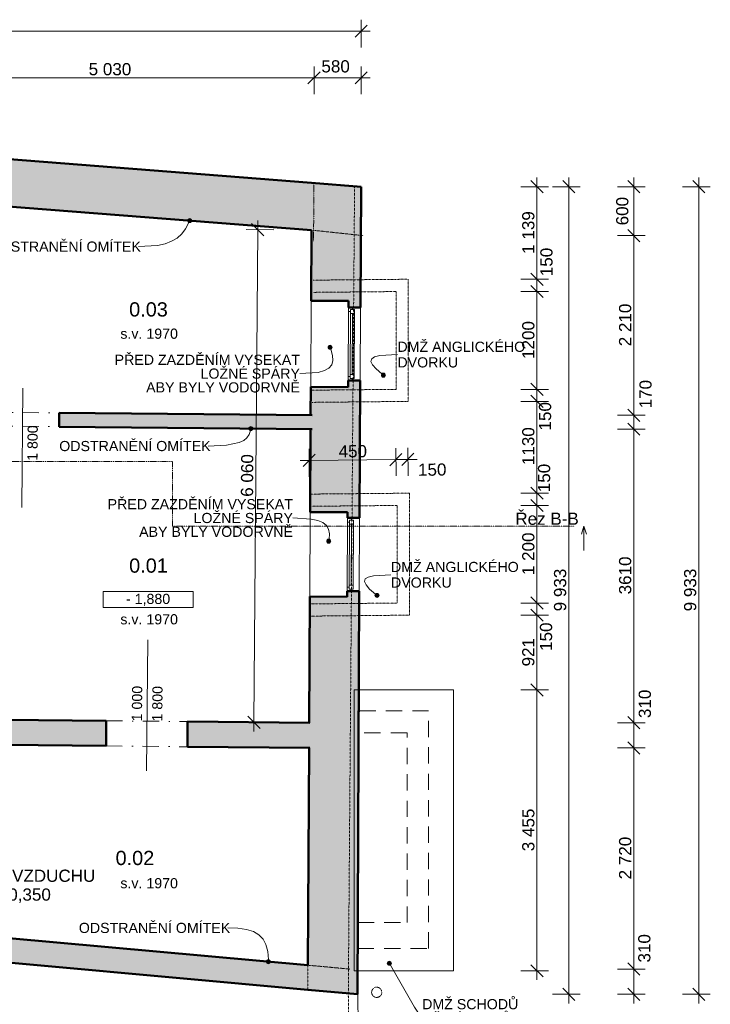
# Model space of a CAD drawing. Header units: millimetres. Extents: x -21760 to 4058, y -709 to 20030.
# Tile 5 of 5: x -4437 to 4058, y 7877 to 19988. Entities that reach past the tile are written whole.
import ezdxf

# ---------------------------------------------------------------- set-up
doc = ezdxf.new("R2010")
doc.units = ezdxf.units.MM
doc.header["$MEASUREMENT"] = 0
for name, pattern in [('Čerchovaná', [450, 200, -117.5, 15, -117.5]), ('Čerchovaná M', [4.5, 2.5, -0.85, 0.3, -0.85]), ('Čerchovaná S', [3.5, 1.5, -0.85, 0.3, -0.85]), ('Čárkovaná', [325, 200, -125]), ('Čárkovaná M', [4.5, 2.5, -2])]:
    doc.linetypes.add(name, pattern=pattern)
for name, color, linetype in [('3._POHLED ZÁPADNÍ_2_2D prvky - obecné', 7, 'Continuous'), ('3._POHLED ZÁPADNÍ_2_Anotace - SP', 7, 'Continuous'), ('3._POHLED ZÁPADNÍ_2_Bourané_3D prvky fasada stavajici', 7, 'Continuous'), ('3._POHLED ZÁPADNÍ_2_Bourané_Anotace - SP', 7, 'Continuous'), ('3._POHLED ZÁPADNÍ_2_Bourané_Konstrukce - nosné', 7, 'Continuous'), ('3._POHLED ZÁPADNÍ_2_Bourané_Kóty - SP', 7, 'Continuous'), ('3._POHLED ZÁPADNÍ_2_Bourané_Otvory – Okna', 7, 'Continuous'), ('3._POHLED ZÁPADNÍ_2_Konstrukce - nosné', 7, 'Continuous'), ('3._POHLED ZÁPADNÍ_2_Kresby a obrázky', 7, 'Continuous'), ('3._POHLED ZÁPADNÍ_2_Kóty - SP', 7, 'Continuous'), ('3._POHLED ZÁPADNÍ_2_Otvory – Dveře', 7, 'Continuous'), ('3._POHLED ZÁPADNÍ_2_Otvory – Značky dveří', 7, 'Continuous'), ('3._POHLED ZÁPADNÍ_2_Výplně – Řezové', 7, 'Continuous'), ('3._POHLED ZÁPADNÍ_2_Značky - řezy', 7, 'Continuous'), ('3._POHLED ZÁPADNÍ_2_Zóny', 7, 'Continuous')]:
    doc.layers.add(name, color=color, linetype=linetype)
doc.styles.add('GENEROVANÝ_STYL_1', font='txt')
doc.styles.add('GENEROVANÝ_STYL_2', font='txt')

msp = doc.modelspace()

# ---------------------------------------------------------------- hatches: boundary and pattern name
at = {"layer": '3._POHLED ZÁPADNÍ_2_Bourané_Anotace - SP', "linetype": 'Continuous', "lineweight": 13, "true_color": 0xe4ad2c}
for points in [[(-2373, 17517), (-2371, 17507), (-2365, 17499), (-2357, 17494), (-2348, 17492), (-2338, 17494), (-2330, 17499), (-2324, 17507), (-2323, 17517), (-2324, 17527), (-2330, 17535), (-2338, 17540), (-2348, 17542), (-2357, 17540), (-2365, 17535), (-2371, 17527)], [(-644, 15959), (-642, 15949), (-637, 15941), (-629, 15936), (-619, 15934), (-609, 15936), (-601, 15941), (-596, 15949), (-594, 15959), (-596, 15968), (-601, 15976), (-609, 15982), (-619, 15984), (-629, 15982), (-637, 15976), (-642, 15968)], [(12, 15616), (14, 15606), (19, 15598), (28, 15593), (37, 15591), (47, 15593), (55, 15598), (60, 15606), (62, 15616), (60, 15625), (55, 15633), (47, 15639), (37, 15641), (28, 15639), (19, 15633), (14, 15625)], [(-1619, 14959), (-1617, 14950), (-1612, 14942), (-1604, 14936), (-1594, 14934), (-1584, 14936), (-1576, 14942), (-1571, 14950), (-1569, 14959), (-1571, 14969), (-1576, 14977), (-1584, 14982), (-1594, 14984), (-1604, 14982), (-1612, 14977), (-1617, 14969)], [(-661, 13574), (-659, 13565), (-654, 13556), (-646, 13551), (-636, 13549), (-627, 13551), (-619, 13556), (-613, 13565), (-611, 13574), (-613, 13584), (-619, 13592), (-627, 13597), (-636, 13599), (-646, 13597), (-654, 13592), (-659, 13584)], [(-67, 12907), (-65, 12898), (-60, 12890), (-52, 12884), (-42, 12882), (-32, 12884), (-24, 12890), (-19, 12898), (-17, 12907), (-19, 12917), (-24, 12925), (-32, 12930), (-42, 12932), (-52, 12930), (-60, 12925), (-65, 12917)], [(-1403, 8402), (-1401, 8392), (-1396, 8384), (-1387, 8379), (-1378, 8377), (-1368, 8379), (-1360, 8384), (-1355, 8392), (-1353, 8402), (-1355, 8411), (-1360, 8419), (-1368, 8425), (-1378, 8427), (-1387, 8425), (-1396, 8419), (-1401, 8411)], [(85, 8382), (87, 8372), (92, 8364), (100, 8359), (110, 8357), (119, 8359), (127, 8364), (133, 8372), (135, 8382), (133, 8391), (127, 8399), (119, 8405), (110, 8407), (100, 8405), (92, 8399), (87, 8391)]]:
    msp.add_hatch(color=42, dxfattribs=at).paths.add_polyline_path(points)
at = {"layer": '3._POHLED ZÁPADNÍ_2_Výplně – Řezové', "linetype": 'Continuous', "lineweight": 13}
for points in [[(-5848, 18372), (-5848, 17790), (-849, 17400), (-847, 17982)], [(-847, 17982), (-849, 17400), (-237, 17934)], [(-849, 17400), (-240, 17353), (-237, 17934)], [(-853, 16531), (-393, 16529), (-394, 16449), (-344, 16449), (-244, 16449), (-240, 17353), (-849, 17400)], [(-865, 13932), (-405, 13929), (-406, 13859), (-356, 13859), (-256, 13859), (-248, 15549), (-348, 15549), (-398, 15549), (-398, 15469), (-858, 15471)], [(-3951, 15152), (-3953, 14982), (-840, 14952), (-839, 15122)], [(-870, 12892), (-891, 8358), (-281, 8302), (-260, 12959), (-360, 12959), (-410, 12960), (-410, 12890)], [(-5881, 11390), (-5884, 11080), (-3375, 11055), (-3372, 11365)], [(-2372, 11355), (-2375, 11045), (-870, 11031), (-867, 11341)], [(-891, 8358), (-5848, 8806), (-5848, 8505), (-892, 8056)], [(-892, 8056), (-282, 8001), (-891, 8358)], [(-891, 8358), (-282, 8001), (-281, 8302)]]:
    msp.add_hatch(color=254, dxfattribs=at).paths.add_polyline_path(points)

# ---------------------------------------------------------------- linework, layer by layer
at = {"layer": '3._POHLED ZÁPADNÍ_2_2D prvky - obecné', "color": 7, "linetype": 'Continuous', "lineweight": 13}
msp.add_line((-281, 8396), (-201, 245), dxfattribs=at)
at = {"layer": '3._POHLED ZÁPADNÍ_2_2D prvky - obecné', "color": 7, "linetype": 'Čárkovaná M', "lineweight": 13, "flags": 128}
for points in [[(-318, 17940), (-395, 8006), (-322, 352), (-15992, 350), (-15831, 9530), (-10971, 9072)], [(-5868, 9343), (-5861, 8505), (-894, 8057), (-887, 8863)]]:
    msp.add_lwpolyline(points, dxfattribs=at)
at = {"layer": '3._POHLED ZÁPADNÍ_2_Anotace - SP', "color": 154, "linetype": 'Continuous', "lineweight": 13}
for p, q in [((-2304, 12955), (-3412, 12955)), ((-3412, 12955), (-3412, 12759)), ((-2304, 12759), (-2304, 12955)), ((-3412, 12759), (-2304, 12759))]:
    msp.add_line(p, q, dxfattribs=at)
at = {"layer": '3._POHLED ZÁPADNÍ_2_Bourané_3D prvky fasada stavajici', "color": 42, "linetype": 'Čerchovaná M', "lineweight": 13, "true_color": 0xe4ad2c, "flags": 128}
msp.add_lwpolyline([(17, 8021, -1), (-108, 8029, -1)], format="xyb", close=True, dxfattribs=at)
at = {"layer": '3._POHLED ZÁPADNÍ_2_Bourané_Anotace - SP', "color": 42, "linetype": 'Continuous', "lineweight": 13, "true_color": 0xe4ad2c, "flags": 128}
for points in [[(-2357, 17494), (-2397, 17417), (-2444, 17354), (-2501, 17302), (-2568, 17262), (-2647, 17232), (-2741, 17212), (-2977, 17197)], [(-610, 15935), (-588, 15858), (-584, 15794), (-599, 15742), (-634, 15701), (-689, 15671), (-766, 15650), (-990, 15635)], [(17, 15631), (-53, 15693), (-98, 15744), (-116, 15785), (-107, 15817), (-71, 15841), (-6, 15857), (209, 15869)], [(-1598, 14935), (-1614, 14885), (-1642, 14845), (-1682, 14811), (-1736, 14786), (-1892, 14753), (-2119, 14744)], [(-632, 13599), (-627, 13666), (-637, 13722), (-664, 13767), (-707, 13802), (-769, 13828), (-850, 13846), (-1076, 13859)], [(-62, 12923), (-133, 12984), (-177, 13035), (-196, 13076), (-187, 13109), (-150, 13133), (-85, 13149), (130, 13161)], [(-1378, 8427), (-1387, 8527), (-1408, 8611), (-1443, 8679), (-1494, 8732), (-1561, 8771), (-1647, 8797), (-1752, 8813), (-1878, 8817)], [(122, 8360), (420, 7843), (513, 7698)]]:
    msp.add_lwpolyline(points, dxfattribs=at)
at = {"layer": '3._POHLED ZÁPADNÍ_2_Bourané_Anotace - SP', "color": 42, "linetype": 'Continuous', "lineweight": 13, "true_color": 0xe4ad2c}
for centre in [(-2348, 17517), (-619, 15959), (37, 15616), (-1594, 14959), (-636, 13574), (-42, 12907), (-1378, 8402), (110, 8382)]:
    msp.add_circle(centre, 25, dxfattribs=at)
at = {"layer": '3._POHLED ZÁPADNÍ_2_Bourané_Konstrukce - nosné', "color": 42, "linetype": 'Continuous', "lineweight": 13, "true_color": 0xe4ad2c}
for p, q in [((897, 11744), (-322, 11744)), ((-322, 11744), (-322, 8289)), ((897, 8289), (897, 11744)), ((-322, 8289), (897, 8289))]:
    msp.add_line(p, q, dxfattribs=at)
at = {"layer": '3._POHLED ZÁPADNÍ_2_Bourané_Konstrukce - nosné', "color": 42, "linetype": 'Čárkovaná', "lineweight": 13, "true_color": 0xe4ad2c}
for p, q in [((593, 11485), (-279, 11485)), ((-279, 11485), (-279, 8564)), ((593, 8564), (593, 11485)), ((327, 11215), (-277, 11215)), ((-277, 11215), (-277, 8882)), ((327, 8882), (327, 11215)), ((-277, 8882), (327, 8882)), ((-279, 8564), (593, 8564))]:
    msp.add_line(p, q, dxfattribs=at)
at = {"layer": '3._POHLED ZÁPADNÍ_2_Bourané_Konstrukce - nosné', "color": 42, "linetype": 'Čerchovaná M', "lineweight": 20, "true_color": 0xe4ad2c, "flags": 128}
for points in [[(193, 16794), (-826, 16784)], [(343, 16795), (193, 16794)], [(343, 15443), (343, 16795)], [(-825, 16634), (193, 16644)], [(193, 16644), (193, 15441)], [(193, 15441), (-839, 15431)], [(343, 15293), (343, 15443)], [(-838, 15281), (343, 15293)], [(357, 14164), (-846, 14153)], [(357, 14164), (357, 14014)], [(-845, 14003), (207, 14013)], [(207, 14013), (207, 12813)], [(357, 12814), (357, 14014)], [(207, 12813), (-859, 12802)], [(357, 12664), (357, 12814)], [(-858, 12652), (357, 12664)]]:
    msp.add_lwpolyline(points, dxfattribs=at)
at = {"layer": '3._POHLED ZÁPADNÍ_2_Bourané_Kóty - SP', "color": 42, "linetype": 'Continuous', "lineweight": 13, "true_color": 0xe4ad2c}
for p, q in [((1926, 17934), (1926, 18047)), ((2067, 17934), (1726, 17934)), ((2001, 17859), (1851, 18009)), ((1926, 16795), (1926, 17934)), ((1851, 16870), (2001, 16720)), ((2067, 16795), (1726, 16795)), ((1851, 16719), (2001, 16569)), ((1926, 16644), (1926, 16795)), ((2067, 16644), (1726, 16644)), ((1926, 15441), (1926, 16644)), ((1851, 15516), (2001, 15366)), ((2067, 15441), (1726, 15441)), ((1926, 15293), (1926, 15441)), ((1926, 15293), (1926, 15405)), ((2067, 15293), (1726, 15293)), ((2067, 15293), (1726, 15293)), ((2001, 15218), (1851, 15368)), ((1851, 15368), (2001, 15218)), ((1926, 14164), (1926, 15293)), ((1926, 15180), (1926, 15293)), ((-878, 14708), (-875, 14367)), ((189, 14718), (192, 14378)), ((264, 14503), (413, 14655)), ((337, 14720), (340, 14379)), ((-877, 14567), (-989, 14566)), ((-802, 14643), (-951, 14492)), ((190, 14578), (-877, 14567)), ((116, 14502), (264, 14653)), ((338, 14579), (190, 14578)), ((451, 14580), (338, 14579)), ((1851, 14239), (2001, 14089)), ((2067, 14164), (1726, 14164)), ((1851, 14088), (2001, 13938)), ((1926, 14013), (1926, 14164)), ((2067, 14013), (1726, 14013)), ((1926, 12813), (1926, 14013)), ((1851, 12888), (2001, 12738)), ((2067, 12813), (1726, 12813)), ((1851, 12739), (2001, 12589)), ((1926, 12664), (1926, 12813)), ((2067, 12664), (1726, 12664)), ((1926, 11744), (1926, 12664)), ((1851, 11819), (2001, 11669)), ((2067, 11744), (1726, 11744)), ((1926, 8289), (1926, 11744)), ((1851, 8364), (2001, 8214)), ((2067, 8289), (1726, 8289)), ((1926, 8177), (1926, 8289))]:
    msp.add_line(p, q, dxfattribs=at)
at = {"layer": '3._POHLED ZÁPADNÍ_2_Bourané_Otvory – Okna', "color": 42, "linetype": 'Continuous', "lineweight": 13, "true_color": 0xe4ad2c}
for p, q in [((-853, 16531), (-858, 15471)), ((-393, 16529), (-853, 16531)), ((-394, 16449), (-393, 16529)), ((-398, 15599), (-394, 16399)), ((-394, 16399), (-394, 16449)), ((-344, 16449), (-394, 16449)), ((-344, 16449), (-394, 16449)), ((-369, 16399), (-394, 16399)), ((-373, 15624), (-369, 16374)), ((-344, 16424), (-369, 16424)), ((-369, 16424), (-369, 16399)), ((-369, 16374), (-369, 16424)), ((-369, 16424), (-319, 16424)), ((-319, 16374), (-369, 16374)), ((-344, 16374), (-348, 15624)), ((-344, 16449), (-344, 16424)), ((-244, 16449), (-344, 16449)), ((-319, 16374), (-323, 15624)), ((-319, 16374), (-323, 15624)), ((-319, 16424), (-319, 16374)), ((-244, 16449), (-248, 15549)), ((-373, 15574), (-373, 15624)), ((-373, 15624), (-323, 15624)), ((-323, 15624), (-323, 15574)), ((-398, 15549), (-398, 15599)), ((-398, 15599), (-373, 15599)), ((-348, 15549), (-398, 15549)), ((-348, 15549), (-398, 15549)), ((-398, 15549), (-398, 15469)), ((-373, 15599), (-373, 15574)), ((-373, 15574), (-348, 15574)), ((-323, 15574), (-373, 15574)), ((-348, 15574), (-348, 15549)), ((-248, 15549), (-348, 15549)), ((-398, 15469), (-858, 15471)), ((-865, 13932), (-870, 12892)), ((-405, 13929), (-865, 13932)), ((-406, 13859), (-405, 13929)), ((-409, 13010), (-406, 13809)), ((-406, 13809), (-406, 13859)), ((-356, 13859), (-406, 13859)), ((-356, 13859), (-406, 13859)), ((-381, 13809), (-406, 13809)), ((-356, 13834), (-381, 13834)), ((-381, 13834), (-381, 13809)), ((-381, 13784), (-381, 13834)), ((-381, 13834), (-331, 13834)), ((-356, 13859), (-356, 13834)), ((-256, 13859), (-356, 13859)), ((-331, 13834), (-331, 13784)), ((-256, 13859), (-260, 12959)), ((-384, 13034), (-381, 13784)), ((-331, 13784), (-381, 13784)), ((-356, 13784), (-359, 13034)), ((-331, 13784), (-334, 13034)), ((-331, 13784), (-334, 13034)), ((-410, 12960), (-409, 13010)), ((-360, 12959), (-410, 12960)), ((-360, 12959), (-410, 12960)), ((-410, 12960), (-410, 12890)), ((-409, 13010), (-384, 13009)), ((-385, 12984), (-384, 13034)), ((-384, 13009), (-385, 12984)), ((-385, 12984), (-360, 12984)), ((-335, 12984), (-385, 12984)), ((-384, 13034), (-334, 13034)), ((-360, 12984), (-360, 12959)), ((-260, 12959), (-360, 12959)), ((-334, 13034), (-335, 12984)), ((-410, 12890), (-870, 12892))]:
    msp.add_line(p, q, dxfattribs=at)
at = {"layer": '3._POHLED ZÁPADNÍ_2_Konstrukce - nosné', "color": 7, "linetype": 'Continuous', "lineweight": 50}
for p, q in [((-393, 16529), (-853, 16531)), ((-394, 16449), (-393, 16529)), ((-344, 16449), (-394, 16449)), ((-244, 16449), (-344, 16449)), ((-398, 15549), (-398, 15469)), ((-348, 15549), (-398, 15549)), ((-248, 15549), (-348, 15549)), ((-398, 15469), (-858, 15471)), ((-3951, 15152), (-3953, 14982)), ((-405, 13929), (-865, 13932)), ((-406, 13859), (-405, 13929)), ((-356, 13859), (-406, 13859)), ((-256, 13859), (-356, 13859)), ((-410, 12960), (-410, 12890)), ((-360, 12959), (-410, 12960)), ((-260, 12959), (-360, 12959)), ((-410, 12890), (-870, 12892)), ((-3372, 11365), (-3375, 11055)), ((-2372, 11355), (-2375, 11045))]:
    msp.add_line(p, q, dxfattribs=at)
at = {"layer": '3._POHLED ZÁPADNÍ_2_Konstrukce - nosné', "color": 7, "linetype": 'Continuous', "lineweight": 50, "flags": 128}
for points in [[(-847, 17982), (-6348, 18411)], [(-237, 17934), (-847, 17982)], [(-244, 16449), (-237, 17934)], [(-5848, 17790), (-849, 17400)], [(-849, 17400), (-853, 16531)], [(-256, 13859), (-248, 15549)], [(-858, 15471), (-860, 15122)], [(-839, 15122), (-3951, 15152)], [(-3953, 14982), (-840, 14952)], [(-861, 14952), (-865, 13932)], [(-282, 8001), (-260, 12959)], [(-870, 12892), (-877, 11341)], [(-3372, 11365), (-5881, 11390)], [(-867, 11341), (-2372, 11355)], [(-5884, 11080), (-3375, 11055)], [(-2375, 11045), (-870, 11031)], [(-878, 11031), (-891, 8358)], [(-891, 8358), (-5848, 8806)], [(-5848, 8505), (-892, 8056)], [(-282, 8001), (-892, 8056)]]:
    msp.add_lwpolyline(points, dxfattribs=at)
at = {"layer": '3._POHLED ZÁPADNÍ_2_Kresby a obrázky', "color": 8, "linetype": 'Čerchovaná S', "lineweight": 13}
for p, q in [((-823, 17260), (-817, 17979)), ((-822, 17397), (-212, 17332)), ((-891, 8358), (-376, 8311))]:
    msp.add_line(p, q, dxfattribs=at)
at = {"layer": '3._POHLED ZÁPADNÍ_2_Kóty - SP', "color": 154, "linetype": 'Continuous', "lineweight": 13}
for p, q in [((-237, 19647), (-237, 19988)), ((-312, 19772), (-162, 19922)), ((-10988, 19847), (-237, 19847)), ((-237, 19847), (-125, 19847)), ((-817, 19072), (-817, 19412)), ((-237, 19072), (-237, 19412)), ((-5848, 19272), (-817, 19272)), ((-742, 19347), (-892, 19197)), ((-817, 19272), (-237, 19272)), ((-312, 19197), (-162, 19347)), ((-237, 19272), (-125, 19272)), ((2317, 17934), (2317, 18047)), ((3117, 17934), (3117, 18047)), ((3917, 17934), (3917, 18047)), ((2458, 17934), (2117, 17934)), ((2392, 17859), (2242, 18009)), ((2317, 8001), (2317, 17934)), ((3258, 17934), (2917, 17934)), ((3192, 17859), (3042, 18009)), ((3117, 17332), (3117, 17934)), ((4058, 17934), (3717, 17934)), ((3992, 17859), (3842, 18009)), ((3917, 8001), (3917, 17934)), ((-1435, 17330), (-1584, 17481)), ((-1510, 17405), (-1509, 17518)), ((-1310, 17404), (-1650, 17406)), ((-1556, 11346), (-1510, 17405)), ((3258, 17332), (2917, 17332)), ((3042, 17407), (3192, 17257)), ((3117, 15122), (3117, 17332)), ((3042, 15197), (3192, 15047)), ((3258, 15122), (2917, 15122)), ((3042, 15027), (3192, 14877)), ((3117, 14952), (3117, 15122)), ((3258, 14952), (2917, 14952)), ((3117, 11341), (3117, 14952)), ((-1630, 11421), (-1481, 11270)), ((3042, 11416), (3192, 11266)), ((-1356, 11344), (-1696, 11347)), ((-1557, 11233), (-1556, 11346)), ((3258, 11341), (2917, 11341)), ((3117, 11031), (3117, 11341)), ((3258, 11031), (2917, 11031)), ((3042, 11106), (3192, 10956)), ((3117, 8311), (3117, 11031)), ((3042, 8386), (3192, 8236)), ((3258, 8311), (2917, 8311)), ((3117, 8001), (3117, 8311)), ((2458, 8001), (2117, 8001)), ((2242, 8076), (2392, 7926)), ((2317, 7889), (2317, 8001)), ((3258, 8001), (2917, 8001)), ((3042, 8076), (3192, 7926)), ((3117, 7889), (3117, 8001)), ((4058, 8001), (3717, 8001)), ((3842, 8076), (3992, 7926)), ((3917, 7889), (3917, 8001))]:
    msp.add_line(p, q, dxfattribs=at)
at = {"layer": '3._POHLED ZÁPADNÍ_2_Otvory – Dveře', "color": 8, "linetype": 'Čerchovaná', "lineweight": 13}
for p, q in [((-4851, 15160), (-3951, 15152)), ((-3951, 15152), (-3953, 14982)), ((-4853, 14991), (-3953, 14982)), ((-3372, 11365), (-3375, 11055)), ((-3372, 11365), (-2372, 11355)), ((-2372, 11355), (-2375, 11045)), ((-3375, 11055), (-2375, 11045))]:
    msp.add_line(p, q, dxfattribs=at)
at = {"layer": '3._POHLED ZÁPADNÍ_2_Otvory – Značky dveří', "color": 154, "linetype": 'Continuous', "lineweight": 13}
for p, q in [((-4412, 13986), (-4398, 15456)), ((-2862, 12360), (-2878, 10750))]:
    msp.add_line(p, q, dxfattribs=at)
at = {"layer": '3._POHLED ZÁPADNÍ_2_Značky - řezy', "color": 154, "linetype": 'Čerchovaná S', "lineweight": 13}
for p, q in [((-21003, 14554), (-2556, 14554)), ((-2556, 14554), (-2556, 13758)), ((-2556, 13758), (2383, 13758))]:
    msp.add_line(p, q, dxfattribs=at)
at = {"layer": '3._POHLED ZÁPADNÍ_2_Značky - řezy', "color": 154, "linetype": 'Continuous', "lineweight": 13}
for p, q in [((2473, 13658), (2503, 13758)), ((2503, 13758), (2503, 13458)), ((2533, 13658), (2503, 13758))]:
    msp.add_line(p, q, dxfattribs=at)

# ---------------------------------------------------------------- texts
at = {"layer": '3._POHLED ZÁPADNÍ_2_Anotace - SP', "color": 42, "linetype": 'Continuous', "lineweight": 13, "true_color": 0xe4ad2c, "char_height": 125, "attachment_point": 4, "style": 'GENEROVANÝ_STYL_1'}
for insert in [(-4809, 17196), (-3951, 14743), (-3710, 8816)]:
    msp.add_mtext('\\A1;{\\pql;\\fArial|b0|i0|c238|p38;ODSTRANĚNÍ OMÍTEK}', dxfattribs=dict(at, insert=insert))
at = {"layer": '3._POHLED ZÁPADNÍ_2_Anotace - SP', "color": 154, "linetype": 'Continuous', "lineweight": 13, "char_height": 125, "attachment_point": 5, "style": 'GENEROVANÝ_STYL_1'}
for s, insert in [('\\A1;{\\pqc;\\fArial|b0|i0|c238|p38;s.v. \\fArial|b0|i0|c238|p38;1970}', (-2845, 16125)), ('\\A1;{\\pqc;\\fArial|b0|i0|c238|p38;- 1,880}', (-2858, 12852)), ('\\A1;{\\pqc;\\fArial|b0|i0|c238|p38;s.v. \\fArial|b0|i0|c238|p38;1970}', (-2845, 12612)), ('\\A1;{\\pqc;\\fArial|b0|i0|c238|p38;s.v. \\fArial|b0|i0|c238|p38;1970}', (-2845, 9366))]:
    msp.add_mtext(s, dxfattribs=dict(at, insert=insert))
at = {"layer": '3._POHLED ZÁPADNÍ_2_Anotace - SP', "color": 42, "linetype": 'Continuous', "lineweight": 13, "true_color": 0xe4ad2c, "style": 'GENEROVANÝ_STYL_1'}
for s, insert, char_height, attachment_point, line_spacing_factor in [('\\A1;{\\pql;\\fArial|b0|i0|c238|p38;DMŽ \\fArial|b0|i0|c238|p38;ANGLICKÉHO\\P\\pql;\\fArial|b0|i0|c238|p38;DVORKU}', (209, 15868), 125, 4, 0.920728), ('\\A1;{\\pql;\\fArial|b0|i0|c238|p38;DMŽ \\fArial|b0|i0|c238|p38;ANGLICKÉHO\\P\\pql;\\fArial|b0|i0|c238|p38;DVORKU}', (130, 13160), 125, 4, 0.920728), ('\\A1;{\\pqc;\\fArial|b0|i0|c238|p38;PŘÍVOD VZDUCHU\\P\\pqc;\\fArial|b0|i0|c238|p38;P -0,350}', (-4450, 9329), 150, 5, 0.926482), ('\\A1;{\\pql;\\fArial|b0|i0|c238|p38;DMŽ SCHODŮ\\P\\pql;\\fArial|b0|i0|c238|p38;VČ,ZÁKLADŮ\\P\\pql;\\fArial|b0|i0|c238|p38;HL. 800mm}', (513, 7697), 125, 4, 0.870021)]:
    msp.add_mtext(s, dxfattribs=dict(at, insert=insert, char_height=char_height, attachment_point=attachment_point, line_spacing_factor=line_spacing_factor))
at = {"layer": '3._POHLED ZÁPADNÍ_2_Anotace - SP', "color": 42, "linetype": 'Continuous', "lineweight": 13, "true_color": 0xe4ad2c, "char_height": 125, "width": 2524.7, "attachment_point": 6, "line_spacing_factor": 0.814129, "style": 'GENEROVANÝ_STYL_1'}
for insert in [(-990, 15634), (-1076, 13858)]:
    msp.add_mtext('\\A1;{\\pqr;\\fArial|b0|i0|c238|p38;PŘED ZAZDĚNÍM VYSEKAT LOŽNÉ SPÁRY\\P\\pqr;\\fArial|b0|i0|c238|p38; ABY BYLY VODORVNĚ}', dxfattribs=dict(at, insert=insert))
at = {"layer": '3._POHLED ZÁPADNÍ_2_Kóty - SP', "color": 154, "linetype": 'Continuous', "lineweight": 13, "char_height": 150, "attachment_point": 7, "style": 'GENEROVANÝ_STYL_2'}
for s, insert, width in [('\\A1;{\\pql;\\fArial|b0|i0|c0|p38;5\xa0030}', (-3589, 19302), 512.91), ('\\A1;{\\pql;\\fArial|b0|i0|c0|p38;580}', (-726, 19337), 341.49)]:
    msp.add_mtext(s, dxfattribs=dict(at, insert=insert, width=width))
for s, insert, width, rotation in [('\\A1;{\\pql;\\fArial|b0|i0|c0|p38;600}', (3052, 17458), 341.49, 90), ('\\A1;{\\pql;\\fArial|b0|i0|c0|p38;2\xa0210}', (3087, 15971), 512.91, 90), ('\\A1;{\\pql;\\fArial|b0|i0|c0|p38;170}', (3338, 15207), 341.49, 90), ('\\A1;{\\pql;\\fArial|b0|i0|c0|p38;6\xa0060}', (-1565, 14119), 512.91, 89.5633), ('\\A1;{\\pql;\\fArial|b0|i0|c0|p38;3610}', (3087, 12919), 455.31, 90), ('\\A1;{\\pql;\\fArial|b0|i0|c0|p38;9\xa0933}', (2287, 12711), 512.91, 90), ('\\A1;{\\pql;\\fArial|b0|i0|c0|p38;9\xa0933}', (3887, 12711), 512.91, 90), ('\\A1;{\\pql;\\fArial|b0|i0|c0|p38;310}', (3329, 11398), 341.49, 90), ('\\A1;{\\pql;\\fArial|b0|i0|c0|p38;2\xa0720}', (3087, 9414), 512.91, 90), ('\\A1;{\\pql;\\fArial|b0|i0|c0|p38;310}', (3323, 8391), 341.49, 90)]:
    msp.add_mtext(s, dxfattribs=dict(at, insert=insert, width=width, rotation=rotation))
at = {"layer": '3._POHLED ZÁPADNÍ_2_Kóty - SP', "color": 42, "linetype": 'Continuous', "lineweight": 13, "true_color": 0xe4ad2c, "char_height": 150, "attachment_point": 7, "style": 'GENEROVANÝ_STYL_2'}
for s, insert, width, rotation in [('\\A1;{\\pql;\\fArial|b0|i0|c0|p38;1\xa0139}', (1896, 17108), 512.91, 90), ('\\A1;{\\pql;\\fArial|b0|i0|c0|p38;150}', (2119, 16833), 341.49, 90), ('\\A1;{\\pql;\\fArial|b0|i0|c0|p38;1200}', (1896, 15815), 455.31, 90), ('\\A1;{\\pql;\\fArial|b0|i0|c0|p38;150}', (2102, 14935), 341.49, 90), ('\\A1;{\\pql;\\fArial|b0|i0|c0|p38;1130}', (1896, 14509), 440.23, 90), ('\\A1;{\\pql;\\fArial|b0|i0|c0|p38;450}', (-514, 14601), 341.49, 0.562), ('\\A1;{\\pql;\\fArial|b0|i0|c0|p38;150}', (463, 14375), 341.49, 0.562), ('\\A1;{\\pql;\\fArial|b0|i0|c0|p38;150}', (2090, 14176), 341.49, 90), ('\\A1;{\\pql;\\fArial|b0|i0|c0|p38;1\xa0200}', (1896, 13156), 512.91, 90), ('\\A1;{\\pql;\\fArial|b0|i0|c0|p38;150}', (2114, 12224), 341.49, 90), ('\\A1;{\\pql;\\fArial|b0|i0|c0|p38;921}', (1896, 12033), 341.49, 90), ('\\A1;{\\pql;\\fArial|b0|i0|c0|p38;3\xa0455}', (1896, 9760), 512.91, 90)]:
    msp.add_mtext(s, dxfattribs=dict(at, insert=insert, width=width, rotation=rotation))
at = {"layer": '3._POHLED ZÁPADNÍ_2_Otvory – Značky dveří', "color": 7, "linetype": 'Continuous', "lineweight": 20, "char_height": 125, "attachment_point": 7, "style": 'GENEROVANÝ_STYL_1'}
for s, insert, rotation in [('\\A1;{\\pql;\\pt50;\\fArial|b0|i0|c238|p38;1\xa0800}', (-4217, 14561), 89.45), ('\\A1;{\\pql;\\pt50;\\fArial|b0|i0|c238|p38;1\xa0000}', (-2932, 11357), 89.44), ('\\A1;{\\pql;\\pt50;\\fArial|b0|i0|c238|p38;1\xa0800}', (-2682, 11355), 89.44)]:
    msp.add_mtext(s, dxfattribs=dict(at, insert=insert, rotation=rotation))
at = {"layer": '3._POHLED ZÁPADNÍ_2_Značky - řezy', "color": 154, "linetype": 'Continuous', "lineweight": 13, "insert": (1660, 13773), "char_height": 150, "attachment_point": 7, "style": 'GENEROVANÝ_STYL_2'}
msp.add_mtext('\\A1;{\\pql;\\pt0;\\fArial|b0|i0|c0|p38;Řez B-B}', dxfattribs=at)
at = {"layer": '3._POHLED ZÁPADNÍ_2_Zóny', "color": 154, "linetype": 'Continuous', "lineweight": 13, "char_height": 175, "attachment_point": 1, "style": 'GENEROVANÝ_STYL_1'}
for s, insert in [('\\A1;{\\pql;\\pt0;\\fArial|b0|i0|c238|p38;0.03}', (-3091, 16512)), ('\\A1;{\\pql;\\pt0;\\fArial|b0|i0|c238|p38;0.01}', (-3091, 13361)), ('\\A1;{\\pql;\\pt0;\\fArial|b0|i0|c238|p38;0.02}', (-3258, 9765))]:
    msp.add_mtext(s, dxfattribs=dict(at, insert=insert))

doc.saveas('drawing.dxf')
